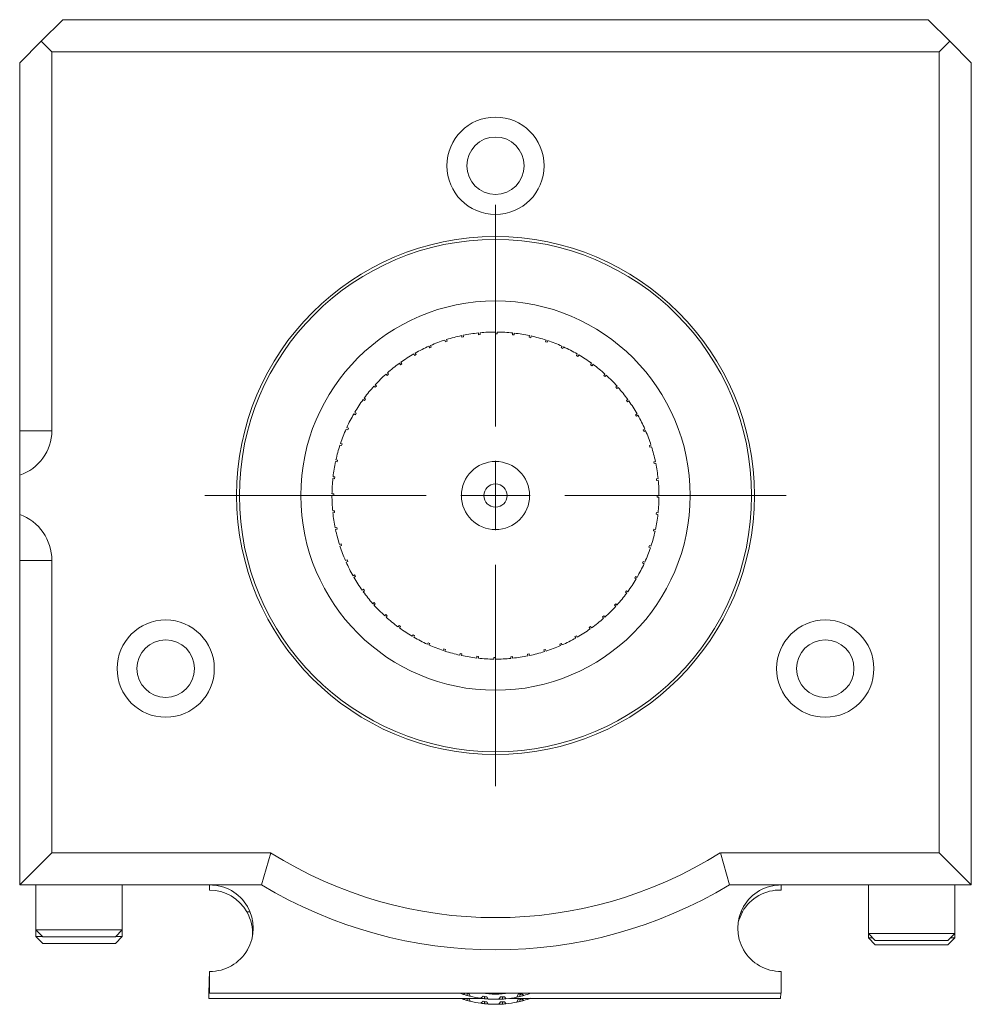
# Model space of a CAD drawing. Header units: inches. Extents: x 2.7 to 30.3, y 1.5 to 20.9.
# Tile 32 of 32: x 27.6 to 30.3, y 10.1 to 13. Entities that reach past the tile are written whole.
import ezdxf

# ---------------------------------------------------------------- set-up
doc = ezdxf.new("R2010")
doc.units = ezdxf.units.IN
doc.header["$MEASUREMENT"] = 0

# ---------------------------------------------------------------- blocks, each defined once
blk = doc.blocks.new('SW_CENTERMARKSYMBOL_8')
at = {"color": 0, "linetype": 'Continuous', "lineweight": 0}
for p, q in [((0, 0.2), (0, 0.8401)), ((0, 0), (0, 0.1)), ((-0.2, 0), (-0.8401, 0)), ((0, 0), (-0.1, 0)), ((0, 0), (0, -0.1)), ((0, 0), (0.1, 0)), ((0.2, 0), (0.8401, 0)), ((0, -0.2), (0, -0.8401))]:
    blk.add_line(p, q, dxfattribs=at)

msp = doc.modelspace()

# ---------------------------------------------------------------- linework, layer by layer
at = {"color": 7, "linetype": 'Continuous', "lineweight": 15}
for p, q in [((27.7055, 12.9629), (27.643, 12.9004)), ((27.7055, 12.9629), (30.2055, 12.9629)), ((30.268, 12.9004), (30.2055, 12.9629)), ((27.643, 12.9004), (27.5805, 12.8379)), ((27.6735, 12.8699), (27.643, 12.9004)), ((30.268, 12.9004), (30.2375, 12.8699)), ((30.3305, 12.8379), (30.268, 12.9004)), ((30.2375, 12.8699), (27.6735, 12.8699)), ((27.6735, 11.7754), (27.6735, 12.8699)), ((30.2375, 10.5559), (30.2375, 12.8699)), ((27.5805, 11.7754), (27.5805, 12.8379)), ((30.3305, 12.8379), (30.3305, 10.4629)), ((28.8111, 12.0325), (28.8095, 12.0373)), ((28.8111, 12.0325), (28.8158, 12.034)), ((28.8143, 12.0388), (28.8158, 12.034)), ((28.8583, 12.0452), (28.8573, 12.0501)), ((28.8583, 12.0452), (28.8632, 12.0462)), ((28.8622, 12.0511), (28.8632, 12.0462)), ((28.9067, 12.0528), (28.9061, 12.0578)), ((28.9067, 12.0528), (28.9116, 12.0533)), ((28.9111, 12.0583), (28.9116, 12.0533)), ((28.9555, 12.0554), (28.9555, 12.0604)), ((28.9605, 12.0604), (28.9605, 12.0554)), ((29.0044, 12.0528), (29.0049, 12.0578)), ((29.0044, 12.0528), (29.0094, 12.0523)), ((29.0099, 12.0572), (29.0094, 12.0523)), ((29.0527, 12.0452), (29.0538, 12.0501)), ((29.0527, 12.0452), (29.0576, 12.0441)), ((29.0586, 12.049), (29.0576, 12.0441)), ((29.1, 12.0325), (29.1015, 12.0373)), ((29.1063, 12.0357), (29.1047, 12.031)), ((28.7654, 12.015), (28.7633, 12.0195)), ((28.7654, 12.015), (28.7699, 12.017)), ((28.7679, 12.0215), (28.7699, 12.017)), ((29.1, 12.0325), (29.1047, 12.031)), ((29.1457, 12.015), (29.1477, 12.0195)), ((29.1457, 12.015), (29.1502, 12.0129)), ((29.1523, 12.0175), (29.1502, 12.0129)), ((28.7218, 11.9927), (28.7193, 11.9971)), ((28.7218, 11.9927), (28.7261, 11.9952)), ((28.7236, 11.9996), (28.7261, 11.9952)), ((29.1893, 11.9927), (29.1918, 11.9971)), ((29.1893, 11.9927), (29.1936, 11.9902)), ((29.1961, 11.9946), (29.1936, 11.9902)), ((28.6807, 11.9661), (28.6778, 11.9701)), ((28.6807, 11.9661), (28.6848, 11.969)), ((28.6819, 11.9731), (28.6848, 11.969)), ((29.2303, 11.9661), (29.2333, 11.9701)), ((29.2303, 11.9661), (29.2344, 11.9632)), ((29.2373, 11.9672), (29.2344, 11.9632)), ((28.6427, 11.9353), (28.6394, 11.939)), ((28.6427, 11.9353), (28.6464, 11.9386)), ((28.6431, 11.9423), (28.6464, 11.9386)), ((29.2683, 11.9353), (29.2717, 11.939)), ((29.2683, 11.9353), (29.2721, 11.932)), ((29.2754, 11.9357), (29.2721, 11.932)), ((28.6081, 11.9007), (28.6044, 11.904)), ((28.6078, 11.9077), (28.6114, 11.9044)), ((28.6081, 11.9007), (28.6114, 11.9044)), ((29.3029, 11.9007), (29.3067, 11.904)), ((29.3029, 11.9007), (29.3063, 11.897)), ((29.31, 11.9003), (29.3063, 11.897)), ((28.5773, 11.8627), (28.5733, 11.8656)), ((28.5762, 11.8696), (28.5802, 11.8667)), ((28.5773, 11.8627), (28.5802, 11.8667)), ((29.3337, 11.8627), (29.3378, 11.8656)), ((29.3337, 11.8627), (29.3367, 11.8586)), ((29.3407, 11.8615), (29.3367, 11.8586)), ((28.5507, 11.8216), (28.5463, 11.8241)), ((28.5488, 11.8284), (28.5532, 11.826)), ((28.5507, 11.8216), (28.5532, 11.826)), ((29.3604, 11.8216), (29.3647, 11.8241)), ((29.3604, 11.8216), (29.3629, 11.8173)), ((29.3672, 11.8198), (29.3629, 11.8173)), ((28.5284, 11.778), (28.5239, 11.7801)), ((28.5259, 11.7846), (28.5305, 11.7826)), ((28.5284, 11.778), (28.5305, 11.7826)), ((29.3826, 11.778), (29.3872, 11.7801)), ((29.3826, 11.778), (29.3846, 11.7735)), ((27.6735, 11.7754), (27.5805, 11.7754)), ((29.3892, 11.7755), (29.3846, 11.7735)), ((28.5109, 11.7323), (28.5061, 11.7339)), ((28.5077, 11.7386), (28.5124, 11.7371)), ((28.5109, 11.7323), (28.5124, 11.7371)), ((29.4001, 11.7323), (29.4049, 11.7339)), ((29.4001, 11.7323), (29.4017, 11.7276)), ((29.4064, 11.7291), (29.4017, 11.7276)), ((28.4982, 11.6851), (28.4933, 11.6861)), ((28.4944, 11.691), (28.4993, 11.69)), ((28.4982, 11.6851), (28.4993, 11.69)), ((29.4128, 11.6851), (29.4177, 11.6861)), ((29.4128, 11.6851), (29.4138, 11.6802)), ((29.4187, 11.6812), (29.4138, 11.6802)), ((27.5805, 11.5337), (27.5805, 11.6468)), ((28.4906, 11.6367), (28.4856, 11.6373)), ((28.4862, 11.6422), (28.4911, 11.6417)), ((28.4906, 11.6367), (28.4911, 11.6417)), ((29.4205, 11.6367), (29.4254, 11.6373)), ((29.4205, 11.6367), (29.421, 11.6318)), ((29.4259, 11.6323), (29.421, 11.6318)), ((28.488, 11.5879), (28.483, 11.5879)), ((28.4831, 11.5929), (28.488, 11.5929)), ((29.423, 11.5879), (29.428, 11.5879)), ((29.428, 11.5829), (29.423, 11.5829)), ((28.4851, 11.5435), (28.4901, 11.544)), ((28.4906, 11.539), (28.4856, 11.5385)), ((28.4906, 11.539), (28.4901, 11.544)), ((29.4205, 11.539), (29.4199, 11.534)), ((29.4249, 11.5335), (29.4199, 11.534)), ((29.4205, 11.539), (29.4254, 11.5385)), ((28.4923, 11.4945), (28.4972, 11.4956)), ((28.4982, 11.4907), (28.4972, 11.4956)), ((28.4982, 11.4907), (28.4933, 11.4896)), ((29.4128, 11.4907), (29.4118, 11.4858)), ((29.4166, 11.4848), (29.4118, 11.4858)), ((29.4128, 11.4907), (29.4177, 11.4896)), ((28.5046, 11.4466), (28.5094, 11.4482)), ((28.5109, 11.4434), (28.5061, 11.4419)), ((28.5109, 11.4434), (28.5094, 11.4482)), ((29.4001, 11.4434), (29.3986, 11.4387)), ((29.4033, 11.4371), (29.3986, 11.4387)), ((29.4001, 11.4434), (29.4049, 11.4419)), ((27.5805, 11.4004), (27.6735, 11.4004)), ((27.5805, 11.4004), (27.5805, 10.4629)), ((27.6735, 11.4004), (27.6735, 10.5559)), ((28.5219, 11.4003), (28.5264, 11.4023)), ((28.5284, 11.3977), (28.5239, 11.3957)), ((28.5284, 11.3977), (28.5264, 11.4023)), ((29.3826, 11.3977), (29.3806, 11.3932)), ((29.3851, 11.3911), (29.3806, 11.3932)), ((29.3826, 11.3977), (29.3872, 11.3957)), ((28.5438, 11.356), (28.5482, 11.3585)), ((28.5507, 11.3541), (28.5463, 11.3516)), ((28.5507, 11.3541), (28.5482, 11.3585)), ((29.3604, 11.3541), (29.3579, 11.3498)), ((29.3604, 11.3541), (29.3647, 11.3516)), ((29.3622, 11.3473), (29.3579, 11.3498)), ((28.5703, 11.3142), (28.5744, 11.3171)), ((28.5773, 11.3131), (28.5733, 11.3102)), ((28.5773, 11.3131), (28.5744, 11.3171)), ((29.3337, 11.3131), (29.3308, 11.309)), ((29.3348, 11.3061), (29.3308, 11.309)), ((29.3337, 11.3131), (29.3378, 11.3102)), ((28.6011, 11.2754), (28.6048, 11.2788)), ((28.6081, 11.2751), (28.6044, 11.2717)), ((28.6081, 11.2751), (28.6048, 11.2788)), ((29.3029, 11.2751), (29.2996, 11.2713)), ((29.3033, 11.268), (29.2996, 11.2713)), ((29.3029, 11.2751), (29.3067, 11.2717)), ((28.6357, 11.2401), (28.639, 11.2438)), ((28.6427, 11.2405), (28.639, 11.2438)), ((28.6427, 11.2405), (28.6394, 11.2367)), ((29.2683, 11.2405), (29.2646, 11.2371)), ((29.2683, 11.2405), (29.2717, 11.2367)), ((28.6738, 11.2086), (28.6767, 11.2126)), ((28.6807, 11.2097), (28.6767, 11.2126)), ((28.6807, 11.2097), (28.6778, 11.2056)), ((29.2303, 11.2097), (29.2263, 11.2067)), ((29.2303, 11.2097), (29.2333, 11.2056)), ((29.268, 11.2334), (29.2646, 11.2371)), ((28.715, 11.1812), (28.7174, 11.1855)), ((28.7218, 11.183), (28.7174, 11.1855)), ((28.7218, 11.183), (28.7193, 11.1787)), ((29.1893, 11.183), (29.1849, 11.1805)), ((29.1874, 11.1762), (29.1849, 11.1805)), ((29.1893, 11.183), (29.1918, 11.1787)), ((29.2292, 11.2027), (29.2263, 11.2067)), ((28.7588, 11.1583), (28.7608, 11.1628)), ((28.7654, 11.1608), (28.7608, 11.1628)), ((28.7654, 11.1608), (28.7633, 11.1562)), ((29.1457, 11.1608), (29.1411, 11.1588)), ((29.1431, 11.1542), (29.1411, 11.1588)), ((29.1457, 11.1608), (29.1477, 11.1562)), ((28.8048, 11.1401), (28.8063, 11.1448)), ((28.8111, 11.1433), (28.8063, 11.1448)), ((28.8111, 11.1433), (28.8095, 11.1385)), ((28.8524, 11.1268), (28.8534, 11.1316)), ((28.8583, 11.1306), (28.8534, 11.1316)), ((28.8583, 11.1306), (28.8573, 11.1257)), ((29.0527, 11.1306), (29.0478, 11.1296)), ((29.0489, 11.1247), (29.0478, 11.1296)), ((29.0527, 11.1306), (29.0538, 11.1257)), ((29.1, 11.1433), (29.0952, 11.1417)), ((29.0968, 11.137), (29.0952, 11.1417)), ((29.1, 11.1433), (29.1015, 11.1385)), ((28.9012, 11.1185), (28.9017, 11.1235)), ((28.9067, 11.1229), (28.9017, 11.1235)), ((28.9067, 11.1229), (28.9061, 11.118)), ((28.9505, 11.1154), (28.9505, 11.1204)), ((28.9555, 11.1204), (28.9555, 11.1154)), ((29.0044, 11.1229), (28.9994, 11.1224)), ((28.9999, 11.1175), (28.9994, 11.1224)), ((29.0044, 11.1229), (29.0049, 11.118)), ((27.5805, 10.4629), (27.6735, 10.5559)), ((27.6735, 10.5559), (28.3058, 10.5559)), ((28.2795, 10.4629), (28.3058, 10.5559)), ((29.6316, 10.4629), (29.6053, 10.5559)), ((29.6053, 10.5559), (30.2375, 10.5559)), ((30.3305, 10.4629), (30.2375, 10.5559)), ((28.2795, 10.4629), (27.5805, 10.4629)), ((27.627, 10.4629), (27.627, 10.3329)), ((27.877, 10.3329), (27.877, 10.4629)), ((28.1293, 10.4629), (28.1292, 10.4481)), ((28.1295, 10.4629), (28.1295, 10.4629)), ((30.3305, 10.4629), (29.6316, 10.4629)), ((29.7812, 10.4481), (29.7813, 10.4629)), ((29.7815, 10.4629), (29.7815, 10.4629)), ((29.8919, 10.4623), (29.8919, 10.4629)), ((30.033, 10.4629), (30.033, 10.3225)), ((30.283, 10.3225), (30.283, 10.4629)), ((28.2463, 10.3851), (28.2371, 10.3851)), ((29.6648, 10.3851), (29.669, 10.3851)), ((27.627, 10.3329), (27.627, 10.3141)), ((27.627, 10.3329), (27.647, 10.3129)), ((27.627, 10.3329), (27.877, 10.3329)), ((27.857, 10.3129), (27.877, 10.3329)), ((27.877, 10.3141), (27.877, 10.3329)), ((27.627, 10.3141), (27.647, 10.2941)), ((27.627, 10.3141), (27.6458, 10.3141)), ((27.857, 10.3129), (27.647, 10.3129)), ((27.857, 10.2941), (27.877, 10.3141)), ((27.8582, 10.3141), (27.877, 10.3141)), ((30.033, 10.3225), (30.053, 10.3025)), ((30.033, 10.3225), (30.033, 10.3096)), ((30.033, 10.3225), (30.283, 10.3225)), ((30.033, 10.3096), (30.053, 10.2896)), ((30.033, 10.3096), (30.0459, 10.3096)), ((30.053, 10.3025), (30.263, 10.3025)), ((30.263, 10.3025), (30.283, 10.3225)), ((30.263, 10.2896), (30.283, 10.3096)), ((30.2701, 10.3096), (30.283, 10.3096)), ((30.283, 10.3096), (30.283, 10.3225)), ((27.857, 10.2941), (27.647, 10.2941)), ((30.263, 10.2896), (30.053, 10.2896)), ((28.1275, 10.1351), (28.1279, 10.1981)), ((28.1295, 10.1499), (28.1295, 10.2129)), ((29.7815, 10.2129), (29.7815, 10.1499)), ((28.9146, 10.1351), (28.1275, 10.1351)), ((29.7815, 10.1499), (28.1295, 10.1499)), ((28.867, 10.1499), (28.8629, 10.1467)), ((28.8665, 10.1351), (28.8629, 10.1323)), ((28.8726, 10.1438), (28.8738, 10.1483)), ((28.8726, 10.1294), (28.8738, 10.1339)), ((28.8738, 10.1483), (28.8796, 10.1478)), ((28.8738, 10.1339), (28.8796, 10.1334)), ((28.8797, 10.1334), (28.877, 10.1346)), ((28.8798, 10.1478), (28.8796, 10.1478)), ((28.8796, 10.1478), (28.8797, 10.1478)), ((28.8798, 10.1334), (28.8796, 10.1334)), ((28.8796, 10.1334), (28.8797, 10.1334)), ((28.8825, 10.1412), (28.8798, 10.1478)), ((28.8825, 10.1268), (28.8798, 10.1334)), ((28.9197, 10.1418), (28.9136, 10.1353)), ((28.9299, 10.1392), (28.9197, 10.1418)), ((28.9237, 10.134), (28.9241, 10.1386)), ((28.9241, 10.1386), (28.9299, 10.1391)), ((28.9299, 10.1391), (28.9299, 10.1392)), ((28.9301, 10.1391), (28.9299, 10.1391)), ((28.9339, 10.1331), (28.9301, 10.1391)), ((28.9704, 10.14), (28.9655, 10.1325)), ((28.981, 10.1391), (28.9704, 10.14)), ((28.9753, 10.1376), (28.9809, 10.1391)), ((28.9757, 10.133), (28.9753, 10.1376)), ((28.9811, 10.1392), (28.9809, 10.1391)), ((28.9809, 10.1391), (28.981, 10.1391)), ((28.9859, 10.1339), (28.9811, 10.1392)), ((29.7795, 10.1351), (28.9964, 10.1351)), ((29.0207, 10.1469), (29.0171, 10.1386)), ((29.0207, 10.1325), (29.0171, 10.1242)), ((29.0313, 10.1478), (29.0207, 10.1469)), ((29.0313, 10.1334), (29.0207, 10.1325)), ((29.0259, 10.1453), (29.0312, 10.1477)), ((29.0271, 10.1408), (29.0259, 10.1453)), ((29.0259, 10.1309), (29.0312, 10.1333)), ((29.0271, 10.1264), (29.0259, 10.1309)), ((29.0314, 10.1478), (29.0312, 10.1477)), ((29.0312, 10.1477), (29.0313, 10.1478)), ((29.0314, 10.1334), (29.0312, 10.1333)), ((29.0312, 10.1333), (29.0313, 10.1334)), ((29.037, 10.1434), (29.0314, 10.1478)), ((29.037, 10.129), (29.0314, 10.1334)), ((29.7796, 10.1499), (29.7795, 10.1351)), ((28.9197, 10.1274), (28.9136, 10.1209)), ((28.9299, 10.1248), (28.9197, 10.1274)), ((28.9237, 10.1196), (28.9241, 10.1242)), ((28.9241, 10.1242), (28.9299, 10.1247)), ((28.9299, 10.1247), (28.9299, 10.1248)), ((28.9301, 10.1247), (28.9299, 10.1247)), ((28.9339, 10.1187), (28.9301, 10.1247)), ((28.9704, 10.1256), (28.9655, 10.1181)), ((28.981, 10.1247), (28.9704, 10.1256)), ((28.9753, 10.1232), (28.9809, 10.1247)), ((28.9757, 10.1186), (28.9753, 10.1232)), ((28.9811, 10.1248), (28.9809, 10.1247)), ((28.9809, 10.1247), (28.981, 10.1247)), ((28.9859, 10.1195), (28.9811, 10.1248))]:
    msp.add_line(p, q, dxfattribs=at)
at = {"color": 7, "linetype": 'Continuous', "lineweight": 15, "flags": 128}
for points in [[(29.669, 10.3851), (29.6584, 10.361), (29.6568, 10.3554)], [(28.8629, 10.1323), (28.8591, 10.1335), (28.8562, 10.1345)]]:
    msp.add_lwpolyline(points, dxfattribs=at)
at = {"color": 7, "linetype": 'Continuous', "lineweight": 15}
for centre, radius in [((28.9555, 12.5409), 0.1405), ((28.9555, 12.5409), 0.083), ((28.9555, 11.5879), 0.7483), ((28.9555, 11.5879), 0.7401), ((28.9555, 11.5879), 0.5625), ((28.9555, 11.5879), 0.0985), ((28.9555, 11.5879), 0.0335), ((28.0025, 11.0879), 0.1405), ((29.9085, 11.0879), 0.1405), ((28.0025, 11.0879), 0.083), ((29.9085, 11.0879), 0.083)]:
    msp.add_circle(centre, radius, dxfattribs=at)
for centre, radius, start, end in [((28.9555, 11.5879), 0.4725, 108, 113.3937), ((28.9555, 11.5879), 0.4725, 102, 107.3937), ((28.9555, 11.5879), 0.4725, 96, 101.3937), ((28.9555, 11.5879), 0.4725, 90, 95.3937), ((28.9555, 11.5879), 0.4725, 84, 89.3937), ((28.9555, 11.5879), 0.4725, 78, 83.3937), ((28.9555, 11.5879), 0.4725, 72, 77.3937), ((28.9555, 11.5879), 0.4725, 66, 71.3937), ((28.9555, 11.5879), 0.4725, 114, 119.3937), ((28.9555, 11.5879), 0.4725, 60, 65.3937), ((28.9555, 11.5879), 0.4725, 120, 125.3937), ((28.9555, 11.5879), 0.4725, 54, 59.3937), ((28.9555, 11.5879), 0.4725, 126, 131.3937), ((28.9555, 11.5879), 0.4725, 48, 53.3937), ((28.9555, 11.5879), 0.4725, 132, 137.3937), ((28.9555, 11.5879), 0.4725, 42, 47.3937), ((28.9555, 11.5879), 0.4725, 138, 143.3937), ((28.9555, 11.5879), 0.4725, 36, 41.3937), ((28.9555, 11.5879), 0.4725, 144, 149.3937), ((28.9555, 11.5879), 0.4725, 30, 35.3937), ((28.9555, 11.5879), 0.4725, 150, 155.3937), ((28.9555, 11.5879), 0.4725, 24, 29.3937), ((28.9555, 11.5879), 0.4725, 156, 161.3937), ((27.5382, 11.7754), 0.1353, 288.2269, 0), ((28.9555, 11.5879), 0.4725, 18, 23.3937), ((28.9555, 11.5879), 0.4725, 162, 167.3937), ((28.9555, 11.5879), 0.4725, 12, 17.3937), ((28.9555, 11.5879), 0.4725, 168, 173.3937), ((28.9555, 11.5879), 0.4725, 6, 11.3937), ((28.9555, 11.5879), 0.4725, 174, 179.3937), ((28.9555, 11.5879), 0.4725, 0, 5.3937), ((28.9555, 11.5879), 0.4725, 180, 185.3937), ((28.9555, 11.5879), 0.4725, 354, 359.3937), ((27.5315, 11.4004), 0.142, 0, 69.8165), ((28.9555, 11.5879), 0.4725, 186, 191.3937), ((28.9555, 11.5879), 0.4725, 348, 353.3937), ((28.9555, 11.5879), 0.4725, 192, 197.3937), ((28.9555, 11.5879), 0.4725, 342, 347.3937), ((28.9555, 11.5879), 0.4725, 198, 203.3937), ((28.9555, 11.5879), 0.4725, 336, 341.3937), ((28.9555, 11.5879), 0.4725, 204, 209.3937), ((28.9555, 11.5879), 0.4725, 330, 335.3937), ((28.9555, 11.5879), 0.4725, 210, 215.3937), ((28.9555, 11.5879), 0.4725, 324, 329.3937), ((28.9555, 11.5879), 0.4725, 216, 221.3937), ((28.9555, 11.5879), 0.4725, 318, 323.3937), ((28.9555, 11.5879), 0.4725, 222, 227.3937), ((28.9555, 11.5879), 0.4725, 312, 317.3937), ((28.9555, 11.5879), 0.4725, 228, 233.3937), ((28.9555, 11.5879), 0.4725, 306, 311.3937), ((28.9555, 11.5879), 0.4725, 234, 239.3937), ((28.9555, 11.5879), 0.4725, 300, 305.3937), ((28.9555, 11.5879), 0.4725, 240, 245.3937), ((28.9555, 11.5879), 0.4725, 246, 251.3937), ((28.9555, 11.5879), 0.4725, 288, 293.3937), ((28.9555, 11.5879), 0.4725, 294, 299.3937), ((28.9555, 11.5879), 0.4725, 252, 257.3937), ((28.9555, 11.5879), 0.4725, 258, 263.3937), ((28.9555, 11.5879), 0.4725, 276, 281.3937), ((28.9555, 11.5879), 0.4725, 282, 287.3937), ((28.9555, 11.5879), 0.4725, 264, 269.3937), ((28.9555, 11.5879), 0.4725, 270, 275.3937), ((28.9555, 11.5879), 1.2195, 237.8059, 302.1941), ((28.1285, 10.3231), 0.125, 29.7371, 89.6974), ((28.1305, 10.3379), 0.125, 269.5416, 90.4584), ((28.9555, 11.5879), 1.3125, 238.9973, 301.0027), ((29.7805, 10.3379), 0.125, 89.5416, 270.4584), ((29.7775, 10.3231), 0.125, 88.3254, 150.2643), ((28.1285, 10.3231), 0.125, 355.6748, 29.7371), ((28.9555, 10.4389), 0.3065, 250.5405, 252.4096), ((28.9555, 10.4389), 0.3065, 252.4312, 254.3103), ((28.9555, 10.4245), 0.3065, 252.4312, 254.3103), ((28.9555, 10.4389), 0.3065, 254.3103, 256.2222), ((28.9555, 10.4245), 0.3065, 254.3103, 256.2222), ((28.9555, 10.4389), 0.3065, 256.2222, 262.1394), ((28.9555, 10.4389), 0.3065, 262.161, 264.04), ((28.9555, 10.4389), 0.2915, 262.4907, 277.5093), ((28.9555, 10.4389), 0.3065, 264.04, 265.9519), ((28.9555, 10.4389), 0.3065, 265.9519, 271.8691), ((28.9555, 10.4389), 0.3065, 271.8907, 273.7698), ((28.9555, 10.4389), 0.3065, 273.7698, 275.6817), ((28.9555, 10.4389), 0.3065, 275.6817, 281.5988), ((28.9555, 10.4389), 0.3065, 281.6204, 283.4995), ((28.9555, 10.4389), 0.3065, 283.4995, 285.4114), ((28.9555, 10.4245), 0.3065, 283.4995, 285.4114), ((28.9555, 10.4389), 0.3065, 285.4114, 289.4595), ((28.9555, 10.4245), 0.3065, 285.4114, 289.4595), ((28.9555, 10.4245), 0.3065, 256.2222, 262.1394), ((28.9555, 10.4245), 0.3065, 262.161, 264.04), ((28.9555, 10.4245), 0.3065, 264.04, 265.9519), ((28.9555, 10.4245), 0.3065, 265.9519, 271.8691), ((28.9555, 10.4245), 0.3065, 271.8907, 273.7698), ((28.9555, 10.4245), 0.3065, 273.7698, 275.6817), ((28.9555, 10.4245), 0.3065, 275.6817, 281.5988), ((28.9555, 10.4245), 0.3065, 281.6204, 283.4995)]:
    msp.add_arc(centre, radius, start, end, dxfattribs=at)
for points, knots in [([(28.9555, 12.0554), (28.9563, 12.0554), (28.958, 12.0554), (28.9597, 12.0554), (28.9605, 12.0554)], [0, 0, 0, 0, 0.493604, 1, 1, 1, 1]), ([(27.5805, 11.7754), (27.5805, 11.7702), (27.5805, 11.7585), (27.5805, 11.7349), (27.5805, 11.704), (27.5805, 11.673), (27.5805, 11.6532), (27.5805, 11.6468)], [0, 0, 0, 0, 0.095812, 0.218274, 0.493552, 0.836066, 1, 1, 1, 1]), ([(28.488, 11.5879), (28.488, 11.5887), (28.488, 11.5904), (28.488, 11.592), (28.488, 11.5929)], [0, 0, 0, 0, 0.493545, 1, 1, 1, 1]), ([(29.423, 11.5879), (29.423, 11.5871), (29.423, 11.5854), (29.423, 11.5837), (29.423, 11.5829)], [0, 0, 0, 0, 0.49353, 1, 1, 1, 1]), ([(27.5805, 11.5337), (27.5805, 11.521), (27.5805, 11.4956), (27.5805, 11.4636), (27.5805, 11.438), (27.5805, 11.4203), (27.5805, 11.4071), (27.5805, 11.4007), (27.5805, 11.4004)], [0, 0, 0, 0, 0.316454, 0.632538, 0.759294, 0.885365, 0.993342, 1, 1, 1, 1]), ([(28.9555, 11.1204), (28.9547, 11.1204), (28.953, 11.1204), (28.9514, 11.1204), (28.9505, 11.1204)], [0, 0, 0, 0, 0.493544, 1, 1, 1, 1])]:
    msp.add_open_spline(points, degree=3, knots=knots, dxfattribs=at)

# ---------------------------------------------------------------- block references
at = {"color": 7, "linetype": 'Continuous', "lineweight": 0}
msp.add_blockref('SW_CENTERMARKSYMBOL_8', (28.9555, 11.5879), dxfattribs=at)

doc.saveas('drawing.dxf')
